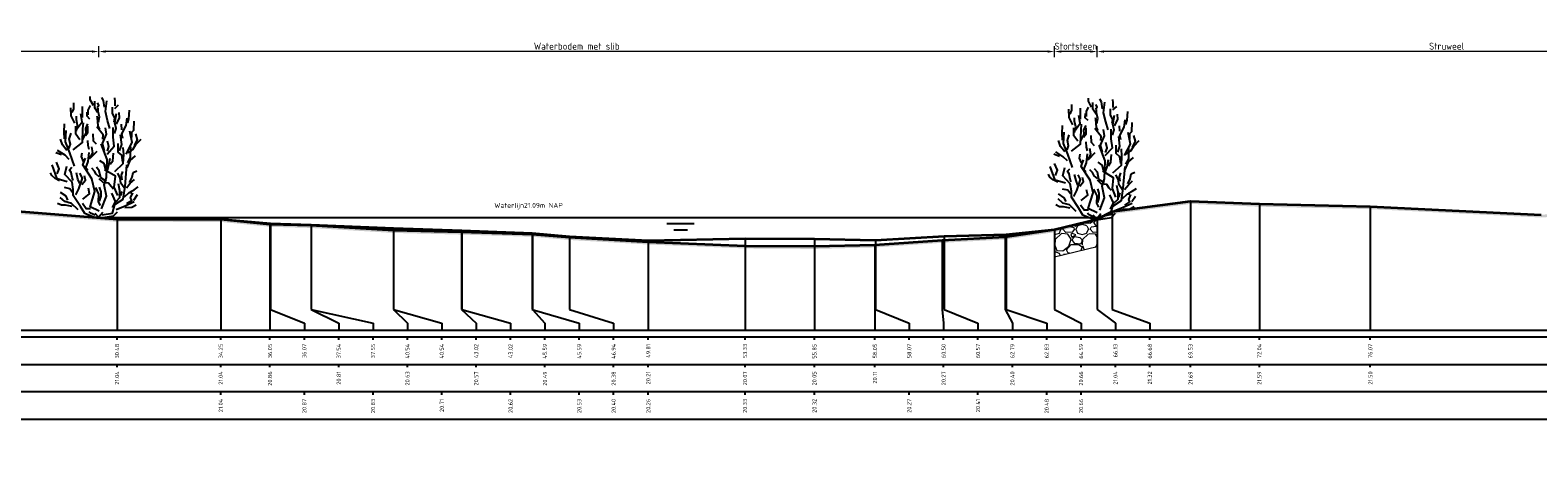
# Model space of a CAD drawing. Header units: metres. Extents: x 173015 to 189682, y 346605 to 348504.
# Tile 230 of 256: x 189089 to 189144, y 348422 to 348438. Entities that reach past the tile are written whole.
import ezdxf
from ezdxf.enums import TextEntityAlignment as Align

# ---------------------------------------------------------------- set-up
doc = ezdxf.new("R2010")
doc.units = ezdxf.units.M
doc.header["$PDMODE"] = 35
doc.header["$PDSIZE"] = 0.075
for name, color, linetype, lineweight in [('B-ME-GR-HEESTER-SD', 252, 'Continuous', 25), ('B-ME-OB-STORTSTEEN-G', 7, 'Continuous', 18), ('B-ME-OB-WATERLIJN-GD', 150, 'Continuous', 25), ('B-ME-VH-VERHARDING_BESTORTING-AD', 252, 'Continuous', 18), ('X-ME-AL-PROFIEL_HUIDIG MAAIVELD-GD', 252, 'Continuous', 0), ('X-XX-AL-DETAIL1-M-B', 252, 'Continuous', 18), ('X-XX-AL-DWARSPROFIEL_PROFIELLIJN BOVENKANT SLIB-GD', 42, 'Continuous', 35), ('X-XX-AL-DWARSPROFIEL_PROFIELLIJN MAAIVELD-GD', 8, 'Continuous', 35), ('X-XX-AL-NAP-T18', 10, 'Continuous', 18)]:
    doc.layers.add(name, color=color, linetype=linetype, lineweight=lineweight)
doc.layers.add('X-ME-AL-PROFIELRASTER-S', color=7, linetype='Continuous')
doc.styles.add('NLCS-ISO-ANNOTATIVE-T18', font='NLCS-ISO.ttf', dxfattribs={"height": 1.8})
doc.styles.add('NLCS-ISO-M100-T18', font='NLCS-ISO.ttf', dxfattribs={"height": 0.18})
doc.styles.add('NLCS-ISO-M100-T25', font='NLCS-ISO.ttf', dxfattribs={"height": 0.25})
doc.dimstyles.new('NLCS-M100-T25-PIJL_L3_H2', dxfattribs={"dimscale": 0.1, "dimtxt": 2.5, "dimasz": 2.5, "dimexe": 2, "dimexo": 2, "dimgap": 0.7, "dimtad": 1, "dimdec": 3, "dimzin": 0, "dimdsep": 46, "dimtxsty": 'NLCS-ISO-M100-T25', "dimcen": 0, "dimdle": 2, "dimclrd": 256, "dimclre": 256, "dimclrt": 256, "dimazin": 0, "dimtfac": 1, "dimtdec": 3, "dimtofl": 0, "dimtmove": 0, "dimatfit": 3, "dimfxl": 2, "dimfxlon": 1, "dimtfillclr": 256, "dimtolj": 1, "dimtzin": 0, "dimlwd": -1, "dimlwe": -1, "dimarcsym": 0})

# ---------------------------------------------------------------- blocks, each defined once
blk = doc.blocks.new('SAL-PROFIELRASTER_BALK_EIND1-D')
at = {"color": 0, "linetype": 'ByBlock', "lineweight": -2, "flags": 128}
for points in [[(0, 0), (1, 0)], [(0, -2.5), (1, -2.5)], [(0, -12.5), (1, -12.5)]]:
    blk.add_lwpolyline(points, dxfattribs=at)
blk = doc.blocks.new('SAL-PROFIELRASTER_BALK_EIND2-D')
at = {"color": 0, "linetype": 'ByBlock', "lineweight": -2}
blk.add_line((1, -12.5), (0, -12.5), dxfattribs=at)
blk = doc.blocks.new('SAL-PROFIELRASTER_BALK_DATA-D')
at = {"color": 0, "linetype": 'ByBlock', "lineweight": -2}
blk.add_lwpolyline([(0, -3.5), (0, -2.5)], dxfattribs=at)
at = {"color": 0, "linetype": 'ByBlock', "lineweight": -2, "style": 'NLCS-ISO-ANNOTATIVE-T18'}
blk.add_attdef('GETAL', text='', height=1.5, rotation=90, dxfattribs=at).set_placement((0.75, -5), align=Align.RIGHT)
blk = doc.blocks.new('SAL-PROFIELRASTER_AANHAAL-D')
at = {"color": 9, "linetype": 'ByBlock', "lineweight": -2, "flags": 128}
blk.add_lwpolyline([(0, 1), (0, 0)], dxfattribs=at)
blk = doc.blocks.new('SAL-PROFIELRASTER_AANHAAL_STAGGER-D')
at = {"color": 9, "linetype": 'ByBlock', "lineweight": -2, "flags": 128}
for points in [[(0, 0), (0, -0.25)], [(0, -0.25), (1, -0.75)], [(1, -0.75), (1, -1)]]:
    blk.add_lwpolyline(points, dxfattribs=at)
blk = doc.blocks.new('*D38')
at = {"layer": 'Defpoints', "color": 0, "transparency": 16777216}
for p in [(189091.703, 348436.972), (189091.703, 348425.999), (189126.465, 348425.569)]:
    blk.add_point(p, dxfattribs=at)
at = {"layer": 'X-XX-AL-DETAIL1-M-B', "transparency": 16777216}
for p, q in [((189091.703, 348436.772), (189091.703, 348437.172)), ((189126.465, 348436.772), (189126.465, 348437.172)), ((189126.215, 348436.972), (189091.953, 348436.972))]:
    blk.add_line(p, q, dxfattribs=at)
for points in [[(189091.953, 348437.014), (189091.953, 348436.931), (189091.703, 348436.972)], [(189126.215, 348437.014), (189126.215, 348436.931), (189126.465, 348436.972)]]:
    blk.add_solid(points, dxfattribs=at)
at = {"layer": 'X-XX-AL-DETAIL1-M-B', "transparency": 16777216, "insert": (189109.084, 348437.167), "char_height": 0.25, "attachment_point": 5, "style": 'NLCS-ISO-M100-T25'}
blk.add_mtext('\\A1;Waterbodem met slib', dxfattribs=at)
blk = doc.blocks.new('*D43')
at = {"layer": 'Defpoints', "color": 0, "transparency": 16777216}
for p in [(189126.465, 348436.972), (189126.465, 348425.569), (189128.009, 348425.944)]:
    blk.add_point(p, dxfattribs=at)
at = {"layer": 'X-XX-AL-DETAIL1-M-B', "transparency": 16777216}
for p, q in [((189126.465, 348436.772), (189126.465, 348437.172)), ((189128.009, 348436.772), (189128.009, 348437.172)), ((189127.759, 348436.972), (189126.715, 348436.972))]:
    blk.add_line(p, q, dxfattribs=at)
for points in [[(189126.715, 348437.014), (189126.715, 348436.931), (189126.465, 348436.972)], [(189127.759, 348437.014), (189127.759, 348436.931), (189128.009, 348436.972)]]:
    blk.add_solid(points, dxfattribs=at)
at = {"layer": 'X-XX-AL-DETAIL1-M-B', "transparency": 16777216, "insert": (189127.237, 348437.167), "char_height": 0.25, "attachment_point": 5, "style": 'NLCS-ISO-M100-T25'}
blk.add_mtext('\\A1;Stortsteen', dxfattribs=at)
blk = doc.blocks.new('*D51')
at = {"layer": 'Defpoints', "color": 0, "transparency": 16777216}
for p in [(189075.026, 348436.972), (189091.703, 348425.999), (189075.026, 348421.909)]:
    blk.add_point(p, dxfattribs=at)
at = {"layer": 'X-XX-AL-DETAIL1-M-B', "transparency": 16777216}
for p, q in [((189075.026, 348436.772), (189075.026, 348437.172)), ((189091.703, 348436.772), (189091.703, 348437.172)), ((189091.453, 348436.972), (189075.276, 348436.972))]:
    blk.add_line(p, q, dxfattribs=at)
for points in [[(189075.276, 348437.014), (189075.276, 348436.931), (189075.026, 348436.972)], [(189091.453, 348437.014), (189091.453, 348436.931), (189091.703, 348436.972)]]:
    blk.add_solid(points, dxfattribs=at)
at = {"layer": 'X-XX-AL-DETAIL1-M-B', "transparency": 16777216, "insert": (189083.365, 348437.167), "char_height": 0.25, "attachment_point": 5, "style": 'NLCS-ISO-M100-T25'}
blk.add_mtext('\\A1;Struweel', dxfattribs=at)
blk = doc.blocks.new('SGR-HEESTER_S01_E_ZIJ-D')
blk.add_line((-0.166, 0), (0.141, 0))
at = {"flags": 128}
for points in [[(-0.2, 4.074), (-0.317, 4.285), (-0.317, 4.402)], [(-0.881, 3.429), (-1.01, 3.698), (-1.022, 3.992)], [(-0.975, 3.816), (-0.916, 3.956), (-0.916, 4.168)], [(-0.599, 3.64), (-0.599, 3.886), (-0.599, 4.039)], [(-0.329, 3.581), (-0.434, 3.687), (-0.423, 3.839)], [(-0.387, 3.734), (-0.387, 3.91), (-0.305, 4.074)], [(-0.035, 3.816), (-0.153, 3.992), (-0.153, 4.238)], [(-0.059, 4.003), (0, 4.086), (-0.047, 4.168)], [(-0.012, 3.476), (0.023, 3.663), (-0.023, 3.863), (-0.023, 3.98)], [(0.2, 4.015), (0.164, 4.261), (0.106, 4.367)], [(0.399, 3.241), (0.317, 3.534), (0.235, 3.863), (0.282, 4.25)], [(0.552, 3.487), (0.575, 3.628), (0.493, 3.781), (0.493, 4.015)], [(0.587, 4.062), (0.587, 4.226), (0.575, 4.355)], [(0.575, 3.968), (0.716, 4.097)], [(1.045, 3.44), (1.092, 3.593), (1.115, 3.91)], [(-1.256, 2.866), (-1.268, 3.112), (-1.256, 3.405)], [(-0.933, 2.465), (-0.604, 2.728), (-0.582, 3.231), (-0.56, 3.45)], [(-0.693, 2.83), (-0.845, 3.03), (-0.845, 3.323)], [(-0.822, 3.147), (-0.775, 3.358), (-0.822, 3.558), (-0.822, 3.687)], [(-0.787, 3.241), (-0.611, 3.487), (-0.658, 3.769)], [(-0.599, 2.819), (-0.47, 3.088), (-0.481, 3.241), (-0.399, 3.405)], [(-0.493, 2.983), (-0.399, 3.1), (-0.399, 3.323)], [(0.141, 2.854), (0.153, 3.006), (-0.082, 3.3)], [(0.035, 3.217), (-0.023, 3.335), (-0.047, 3.64), (-0.059, 3.687)], [(0.564, 3.053), (0.622, 3.241), (0.575, 3.44), (0.634, 3.781)], [(0.634, 3.393), (0.751, 3.628), (0.74, 3.816)], [(0.834, 3.194), (0.822, 3.393)], [(0.869, 2.877), (0.834, 3.041), (0.986, 3.346), (1.022, 3.616)], [(1.198, 2.912), (1.198, 3.112), (1.268, 3.182), (1.28, 3.511)], [(-1.174, 2.443), (-1.327, 2.643), (-1.397, 2.854)], [(-0.889, 1.874), (-1.064, 2.356), (-1.218, 2.75), (-1.196, 3.166)], [(-1.092, 2.514), (-1.033, 2.666), (-1.08, 2.854), (-1.01, 3.065)], [(-0.352, 2.478), (-0.387, 2.619), (-0.399, 2.807)], [(-0.094, 2.666), (-0.2, 2.783), (-0.211, 3.041)], [(0.2, 2.431), (0.129, 2.69), (0.27, 3.03), (0.235, 3.264)], [(0.294, 2.312), (0.557, 2.597), (0.513, 2.925), (0.513, 3.275)], [(0.305, 2.42), (0.364, 2.584), (0.317, 2.783)], [(0.751, 2.431), (0.834, 2.654), (0.787, 3.006)], [(0.995, 2.312), (1.214, 2.728), (1.126, 3.144)], [(1.057, 2.361), (1.233, 2.478), (1.339, 2.654), (1.538, 2.854)], [(1.292, 2.619), (1.397, 2.83), (1.339, 3.041)], [(-1.362, 2.279), (-1.573, 2.361)], [(-1.08, 2.115), (-1.233, 2.267), (-1.503, 2.443)], [(-0.564, 2.044), (-0.634, 2.22), (-0.611, 2.361)], [(-0.399, 1.716), (-0.481, 1.81), (-0.387, 2.044), (-0.352, 2.373)], [(-0.341, 2.138), (-0.223, 2.361), (-0.258, 2.572)], [(-0.294, 2.185), (-0.07, 2.42)], [(0.097, 0.321), (0.272, 0.78), (0.184, 1.196), (0.272, 1.459), (0.294, 2.115), (0.075, 2.684)], [(0.411, 1.939), (0.505, 2.068), (0.528, 2.349)], [(0.579, 1.677), (0.885, 1.962), (0.907, 2.29), (0.885, 2.553)], [(0.869, 2.021), (0.834, 2.267), (0.693, 2.385), (0.693, 2.69)], [(1.022, 1.81), (1.139, 2.08), (1.327, 2.244)], [(1.045, 1.997), (1.151, 2.197), (1.162, 2.572)], [(-1.152, 1.305), (-1.524, 1.415), (-1.7, 1.918)], [(-1.515, 1.587), (-1.444, 1.775), (-1.55, 2.021)], [(-0.166, 0), (-0.517, 0.145), (-0.67, 0.408), (-0.933, 0.802), (-0.933, 1.021), (-0.977, 1.284), (-1.24, 1.568), (-1.174, 1.874)], [(-0.939, 1.352), (-0.975, 1.458), (-1.01, 1.645), (-1.069, 1.739), (-0.986, 1.833)], [(0.009, 0.233), (-0.319, 0.386), (-0.144, 0.955), (-0.254, 1.415), (-0.582, 1.918), (-0.495, 2.159)], [(0.012, 1.481), (-0.106, 1.575), (-0.164, 1.692), (-0.258, 1.798)], [(0.27, 1.317), (0.07, 1.446), (0.012, 1.704), (-0.094, 1.833)], [(0.235, 1.763), (0.188, 1.962), (0.035, 2.068)], [(0.119, 0.102), (0.491, 0.167), (0.579, 0.474), (0.885, 0.671), (0.951, 1.13), (1.017, 1.918)], [(0.688, 0.802), (0.557, 1.108), (0.601, 1.502), (0.206, 1.743)], [(0.305, 1.728), (0.364, 1.904), (0.411, 2.162)], [(0.845, 1.376), (0.822, 1.54), (0.869, 1.681)], [(1.115, 1.282), (1.209, 1.47), (1.245, 1.645), (1.374, 1.704)], [(-1.432, 1.34), (-1.597, 1.423), (-1.714, 1.528), (-1.761, 1.634)], [(-0.845, 0.824), (-0.736, 1.043), (-0.604, 1.437), (-0.692, 1.612)], [(-0.693, 1.235), (-0.763, 1.399), (-0.822, 1.622)], [(-0.622, 1.2), (-0.493, 1.364), (-0.528, 1.516)], [(0.528, 1.035), (0.446, 1.129), (0.352, 1.258), (0.153, 1.282), (0.012, 1.411)], [(0.023, 0.601), (0.082, 0.777), (0.082, 0.942), (0.023, 1.106)], [(0.622, 0.59), (0.763, 0.73), (0.763, 0.977), (0.716, 1.223)], [(0.916, 1.082), (0.798, 1.258), (0.775, 1.434), (0.681, 1.61)], [(0.998, 1.082), (1.139, 1.247), (1.292, 1.387)], [(1.139, 0.942), (1.28, 1.012), (1.432, 1.118)], [(-0.758, 0.277), (-0.999, 0.518), (-1.24, 0.583), (-1.415, 0.736)], [(-1.127, 0.637), (-1.198, 0.777), (-1.397, 0.918)], [(-0.963, 0.918), (-1.057, 1.047), (-1.256, 1.094)], [(-0.582, 0.671), (-0.341, 0.868), (-0.385, 1.065)], [(0.059, 0.437), (-0.012, 0.578), (0, 0.848), (-0.117, 1.094)], [(0.493, 0.367), (0.599, 0.59), (0.47, 0.883)], [(0.622, 0.299), (0.951, 0.43), (1.28, 0.583)], [(0.798, 0.801), (0.845, 0.953)], [(0.928, 0.754), (1.104, 0.918), (1.198, 0.918)], [(1.01, 0.508), (1.198, 0.625), (1.151, 0.719), (1.233, 0.895)], [(1.268, 0.637), (1.397, 0.836)], [(-0.975, 0.402), (-1.221, 0.449), (-1.362, 0.449), (-1.503, 0.519)], [(-0.305, 0.32), (-0.47, 0.32), (-0.599, 0.508)], [(-0.141, 0.085), (-0.305, 0.167), (-0.352, 0.214)], [(0, 0), (-0.141, 0.144)], [(-0.023, 0), (0.141, 0.203)], [(0.141, 0), (0.528, 0.062), (0.669, 0.214)], [(0.939, 0.367), (1.198, 0.379), (1.35, 0.461)]]:
    blk.add_lwpolyline(points, dxfattribs=at)
blk = doc.blocks.new('*D52')
at = {"layer": 'Defpoints', "color": 0, "transparency": 16777216}
for p in [(189128.009, 348436.972), (189128.009, 348425.944), (189153.604, 348425.939)]:
    blk.add_point(p, dxfattribs=at)
at = {"layer": 'X-XX-AL-DETAIL1-M-B', "transparency": 16777216}
for p, q in [((189128.009, 348436.772), (189128.009, 348437.172)), ((189153.604, 348436.772), (189153.604, 348437.172)), ((189153.354, 348436.972), (189128.259, 348436.972))]:
    blk.add_line(p, q, dxfattribs=at)
for points in [[(189128.259, 348437.014), (189128.259, 348436.931), (189128.009, 348436.972)], [(189153.354, 348437.014), (189153.354, 348436.931), (189153.604, 348436.972)]]:
    blk.add_solid(points, dxfattribs=at)
at = {"layer": 'X-XX-AL-DETAIL1-M-B', "transparency": 16777216, "insert": (189140.723, 348437.167), "char_height": 0.25, "attachment_point": 5, "style": 'NLCS-ISO-M100-T25'}
blk.add_mtext('\\A1;Struweel', dxfattribs=at)

msp = doc.modelspace()

# ---------------------------------------------------------------- hatches: boundary and pattern name
at = {"layer": 'B-ME-VH-VERHARDING_BESTORTING-AD'}
h = msp.add_hatch(dxfattribs=at)
h.set_pattern_fill('AVH-BESTORTING_02', color=256, scale=0.1, pattern_type=2)
h.set_pattern_definition([(228.013, (189127.18501, 348430.503756), (-7.9999982, -9.0000013), [0.134536, -13.31909]), (184.9697, (189127.095007, 348430.403756), (12.000001, 0.9999913), [0.23087, -22.855925]), (132.5104, (189126.865007, 348430.383756), (9.9999907, -11.0000087), [0.16279, -16.11603]), (267.2737, (189126.475007, 348430.133756), (0.999996, 20.0000003), [0.21024, -20.81356]), (292.8337, (189126.465007, 348429.923756), (-5.0000099, 11.9999964), [0.206155, -20.409373]), (357.2737, (189126.545007, 348429.733756), (-20.0000003, 0.999996), [0.21024, -20.81356]), (37.6942, (189126.755007, 348429.723756), (-13.00000735, -9.9999904), [0.27803, -27.52485]), (72.2553, (189126.975007, 348429.893756), (7.0000108, 21.9999962), [0.262488, -25.98632]), (121.4296, (189127.055007, 348430.143756), (-8.0000082, 12.999995), [0.21095, -20.884073]), (175.2364, (189126.94501, 348430.323756), (11.000001, -0.9999915), [0.24083, -11.80076]), (222.3974, (189126.705007, 348430.343756), (-12.00000735, -10.9999921), [0.311448, -30.833375]), (138.814, (189127.46501, 348430.12376), (-7.000003, 5.999997), [0.1063, -10.52384]), (171.469, (189127.385007, 348430.193756), (12.9999983, -2.000008), [0.202237, -20.02151]), (225, (189127.185, 348430.22376), (-2e-16, -1), [0.14142, -1.2728]), (203.199, (189127.115, 348430.34376), (5, 2.000001), [0.07616, -7.53962]), (291.801, (189127.045, 348430.31376), (-1, 3), [0.1077, -5.27746]), (30.964, (189127.085, 348430.21376), (2.999998, 2.000002), [0.17493, -5.65602]), (161.565, (189127.235, 348430.30376), (2, -1), [0.1265, -3.03579]), (16.3895, (189126.465007, 348430.313756), (10.0000022, 2.9999927), [0.1772, -17.542845]), (70.346, (189126.635007, 348430.363756), (-3.9999952, -11.000002), [0.14866, -14.71741]), (293.199, (189127.235, 348430.50376), (-2.000001, 5), [0.15232, -7.46346]), (343.6105, (189127.295007, 348430.363756), (-10.0000022, 2.9999927), [0.1772, -17.542845]), (339.444, (189126.46501, 348429.69376), (-5.000002, 1.999996), [0.17088, -8.37312]), (294.775, (189126.62501, 348429.633756), (-4.9999922, 11.0000034), [0.14318, -14.17464]), (66.801, (189127.245, 348429.50376), (2.000001, 5), [0.15232, -7.46346]), (17.354, (189127.305007, 348429.643756), (-13.000002, -3.9999945), [0.16763, -16.595424]), (69.444, (189126.75501, 348429.50376), (-1.999996, -5.000002), [0.08544, -8.45856]), (101.31, (189127.185, 348429.50376), (-0.999998, 4), [0.05099, -5.04803]), (165.964, (189127.175, 348429.55376), (3, -0.999998), [0.20616, -3.91695]), (186.009, (189126.975007, 348429.603756), (9.9999998, 0.9999993), [0.19105, -18.913923]), (303.69, (189127.085, 348430.12376), (-1, 2), [0.14422, -3.46133]), (353.1572, (189127.165007, 348430.003756), (16.9999994, -2.000008), [0.251794, -24.927563]), (60.945, (189127.41501, 348429.97376), (-4, -7.0000004), [0.10296, -10.19267]), (90, (189127.465, 348430.0638), (-1, 1), [0.06, -0.94]), (120.2564, (189126.95501, 348429.633756), (3.999995, -7.0000025), [0.138924, -13.75352]), (48.013, (189126.88501, 348429.753756), (7.9999982, 9.0000013), [0.26907, -13.18455]), (0, (189127.065, 348429.9538), (1, 1), [0.26, -0.74]), (325.305, (189127.325007, 348429.953756), (-9.9999943, 7.0000086), [0.158114, -15.653274]), (254.055, (189127.455, 348429.86376), (-1, -4), [0.1456, -7.13451]), (207.646, (189127.415007, 348429.723756), (-18.9999958, -10.0000077), [0.237065, -23.469474]), (175.426, (189127.205007, 348429.613756), (-13.0000006, 0.9999948), [0.2508, -24.829074])])
h.paths.add_polyline_path([(189128.0086, 348430.8788), (189126.465, 348430.5038), (189126.465, 348429.5038), (189128.0086, 348429.8788)])
at = {"layer": 'X-ME-AL-PROFIEL_HUIDIG MAAIVELD-GD'}
h = msp.add_hatch(dxfattribs=at)
h.set_pattern_fill('AGR-MAAIVELD', color=256, scale=0.05, pattern_type=2)
h.set_pattern_definition([(45, (2349.08703, 143.70814), (-0.25000007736, 0.25000007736), []), (45, (2349.0513, 143.74385), (0, 0.50000015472), [0.3535535, -0.3535535]), (45, (2349.0156, 143.77957), (0, 0.50000015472), [0.3535535, -0.3535535]), (45, (2348.9794, 143.81578), (0, 0.50000015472), [0.3535535, -0.3535535]), (45, (2348.94417, 143.851), (0, 0.50000015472), [0.3535535, -0.3535535]), (45, (2348.90845, 143.8867), (0, 0.50000015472), [0.3535535, -0.3535535]), (45, (2348.87274, 143.92242), (0, 0.50000015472), [0.3535535, -0.3535535]), (315, (2349.08703, 143.70814), (0.25000007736, 0.25000007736), []), (315, (2349.12274, 143.74385), (0.50000015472, -1e-16), [0.3535535, -0.3535535]), (315, (2349.15845, 143.77957), (0.50000015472, -1e-16), [0.3535535, -0.3535535]), (315, (2349.19467, 143.81578), (0.50000015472, -1e-16), [0.3535535, -0.3535535]), (315, (2349.2299, 143.851), (0.50000015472, -1e-16), [0.3535535, -0.3535535]), (315, (2349.2656, 143.8867), (0.50000015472, -1e-16), [0.3535535, -0.3535535]), (315, (2349.3013, 143.92242), (0.50000015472, -1e-16), [0.3535535, -0.3535535])])
h.paths.add_polyline_path([(189122.3732, 348430.0178), (189124.6655, 348430.1388), (189126.465, 348430.4038), (189128.0086, 348430.7788), (189128.5524, 348431.0598), (189131.408, 348431.4338), (189133.9128, 348431.3308), (189137.9491, 348431.2428), (189144.1675, 348430.9378), (189150.1566, 348431.3328), (189152.9745, 348431.0008), (189153.6042, 348430.7738), (189154.2708, 348430.6498), (189155.9524, 348430.4598), (189158.2311, 348430.1288), (189160.0665, 348429.9808), (189162.0973, 348429.7738), (189164.4239, 348429.7608), (189166.6819, 348429.6808), (189168.9508, 348429.6848), (189171.3589, 348429.6508), (189173.6829, 348429.6338), (189176.0299, 348429.5958), (189178.3422, 348429.6228), (189180.442, 348429.6138), (189182.6978, 348429.6288), (189184.9042, 348429.6228), (189187.2027, 348429.6458), (189189.8064, 348429.6518), (189192.181, 348429.7058), (189194.4866, 348429.6358), (189196.4948, 348429.7468), (189198.9828, 348429.9888), (189201.7227, 348430.0508), (189204.2062, 348429.9658), (189206.9425, 348430.0268), (189209.015, 348430.3018), (189211.4144, 348430.3878), (189215.7805, 348430.5138), (189220.946, 348430.6068), (189222.1128, 348430.8148), (189223.184, 348430.9898), (189223.184, 348431.0898), (189222.1128, 348430.9148), (189220.946, 348430.7068), (189215.7805, 348430.6138), (189211.4144, 348430.4878), (189209.015, 348430.4018), (189206.9425, 348430.1268), (189204.2062, 348430.0658), (189201.7227, 348430.1508), (189198.9828, 348430.0888), (189196.4948, 348429.8468), (189194.4866, 348429.7358), (189192.181, 348429.8058), (189189.8064, 348429.7518), (189187.2027, 348429.7458), (189184.9042, 348429.7228), (189182.6978, 348429.7288), (189180.442, 348429.7138), (189178.3422, 348429.7228), (189176.0299, 348429.6958), (189173.6829, 348429.7338), (189171.3589, 348429.7508), (189168.9508, 348429.7848), (189166.6819, 348429.7808), (189164.4239, 348429.8608), (189162.0973, 348429.8738), (189160.0665, 348430.0808), (189158.2311, 348430.2288), (189155.9524, 348430.5598), (189154.2708, 348430.7498), (189153.6042, 348430.8738), (189152.9745, 348431.1008), (189150.1566, 348431.4328), (189144.1675, 348431.0378), (189137.9491, 348431.3428), (189133.9128, 348431.4308), (189131.408, 348431.5338), (189128.5524, 348431.1598), (189128.0086, 348430.8788), (189126.465, 348430.5038), (189124.6655, 348430.2388), (189122.3732, 348430.1178), (189119.9277, 348429.9498), (189117.7287, 348429.8948), (189115.2049, 348429.9128), (189111.6839, 348430.0568), (189108.8183, 348430.2208), (189107.471, 348430.3378), (189104.8955, 348430.4168), (189102.4161, 348430.4768), (189099.42, 348430.6578), (189097.9241, 348430.6998), (189096.131, 348430.8788), (189092.3613, 348430.8818), (189086.7533, 348431.3248), (189082.3996, 348431.6478), (189078.5063, 348432.0088), (189073.1674, 348432.2838), (189069.5293, 348432.4948), (189065.6666, 348432.5318), (189061.8765, 348432.5758), (189061.8765, 348432.4758), (189065.6666, 348432.4318), (189069.5293, 348432.3948), (189073.1674, 348432.1838), (189078.5063, 348431.9088), (189082.3996, 348431.5478), (189086.7533, 348431.2248), (189092.3613, 348430.7818), (189096.131, 348430.7788), (189097.9241, 348430.5998), (189099.42, 348430.5578), (189102.4161, 348430.3768), (189104.8955, 348430.3168), (189107.471, 348430.2378), (189108.8183, 348430.1208), (189111.6839, 348429.9568), (189115.2049, 348429.8128), (189117.7287, 348429.7948), (189119.9277, 348429.8498)])

# ---------------------------------------------------------------- linework, layer by layer
at = {"layer": 'B-ME-OB-STORTSTEEN-G'}
msp.add_lwpolyline([(189128.0086, 348430.8788), (189126.465, 348430.5038), (189126.465, 348429.5038), (189128.0086, 348429.8788)], close=True, dxfattribs=at)
at = {"layer": 'B-ME-OB-WATERLIJN-GD'}
for points in [[(189091.7031, 348430.9338), (189128.115, 348430.9338)], [(189112.3589, 348430.7154), (189113.3589, 348430.7154)], [(189112.6089, 348430.491), (189113.1089, 348430.491)]]:
    msp.add_lwpolyline(points, dxfattribs=at)
at = {"layer": 'X-XX-AL-DWARSPROFIEL_PROFIELLIJN BOVENKANT SLIB-GD'}
msp.add_lwpolyline([(189096.131, 348430.8788), (189097.9426, 348430.7148), (189099.4272, 348430.6758), (189102.4172, 348430.5558), (189104.8973, 348430.4608), (189107.4646, 348430.3688), (189108.8183, 348430.2438), (189111.6839, 348430.1038), (189115.2049, 348430.1738), (189117.7287, 348430.1638), (189119.9484, 348430.1108), (189122.4504, 348430.2568), (189124.7058, 348430.3208), (189126.465, 348430.5038)], dxfattribs=at)
at = {"layer": 'X-XX-AL-DWARSPROFIEL_PROFIELLIJN MAAIVELD-GD'}
msp.add_lwpolyline([(189086.7533, 348431.3248), (189092.3613, 348430.8818), (189096.131, 348430.8788), (189097.9241, 348430.6998), (189099.42, 348430.6578), (189102.4161, 348430.4768), (189104.8955, 348430.4168), (189107.471, 348430.3378), (189108.8183, 348430.2208), (189111.6839, 348430.0568), (189115.2049, 348429.9128), (189117.7287, 348429.8948), (189119.9277, 348429.9498), (189122.3732, 348430.1178), (189124.6655, 348430.2388), (189126.465, 348430.5038), (189128.0086, 348430.8788), (189128.5524, 348431.1598), (189131.408, 348431.5338), (189133.9128, 348431.4308), (189137.9491, 348431.3428), (189144.1675, 348431.0378)], dxfattribs=at)

# ---------------------------------------------------------------- block references
at = {"layer": 'B-ME-GR-HEESTER-SD'}
for p in [(189091.7031, 348430.9338), (189128.0086, 348430.8788)]:
    msp.add_blockref('SGR-HEESTER_S01_E_ZIJ-D', p, dxfattribs=at)
at = {"layer": 'X-ME-AL-PROFIELRASTER-S'}
for p, yscale in [((189131.408, 348426.8438), 4.690000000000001), ((189128.5524, 348427.8438), 3.315999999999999), ((189133.9128, 348426.8438), 4.587), ((189137.9491, 348426.8438), 4.498999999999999), ((189092.3613, 348426.8438), 4.038), ((189096.131, 348426.8438), 4.035), ((189096.131, 348426.8438), 4.035), ((189097.9241, 348426.8438), 3.856000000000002), ((189097.9426, 348427.8438), 2.870999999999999), ((189099.42, 348427.8438), 2.814), ((189099.4272, 348427.8438), 2.832000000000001), ((189102.4161, 348427.8438), 2.632999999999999), ((189102.4172, 348427.8438), 2.712), ((189104.8955, 348427.8438), 2.573), ((189104.8973, 348427.8438), 2.617000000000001), ((189126.465, 348427.8438), 2.66), ((189126.465, 348427.8438), 2.66), ((189128.0086, 348427.8438), 3.035), ((189107.4646, 348427.8438), 2.524999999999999), ((189107.471, 348427.8438), 2.494), ((189108.8183, 348427.8438), 2.399999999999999), ((189108.8183, 348427.8438), 2.376999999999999), ((189111.6839, 348426.8438), 3.260000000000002), ((189111.6839, 348426.8438), 3.213000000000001), ((189115.2049, 348426.8438), 3.329999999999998), ((189115.2049, 348426.8438), 3.068999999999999), ((189117.7287, 348426.8438), 3.32), ((189117.7287, 348426.8438), 3.050999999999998), ((189119.9277, 348426.8438), 3.106000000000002), ((189119.9484, 348427.8438), 2.266999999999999), ((189122.3732, 348427.8438), 2.274000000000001), ((189122.4504, 348427.8438), 2.413), ((189124.6655, 348427.8438), 2.395), ((189124.7058, 348427.8438), 2.477)]:
    msp.add_blockref('SAL-PROFIELRASTER_AANHAAL-D', p, dxfattribs=dict(at, yscale=yscale))
for p, xscale, zscale in [((189097.9426, 348427.8438), 1.231554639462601, 1.231554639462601), ((189099.42, 348427.8438), 1.004106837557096, 1.004106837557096), ((189099.4272, 348427.8438), 2.246904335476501, 2.246904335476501), ((189102.4161, 348427.8438), 0.5079954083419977, 0.5079954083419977), ((189102.4172, 348427.8438), 1.756914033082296, 1.756914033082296), ((189104.8955, 348427.8438), 0.5285964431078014, 0.5285964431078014), ((189104.8973, 348427.8438), 1.776882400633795, 1.776882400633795), ((189107.4646, 348427.8438), 1.709524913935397, 1.709524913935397), ((189107.471, 348427.8438), 0.4530978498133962, 0.4530978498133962), ((189108.8183, 348427.8438), 1.605805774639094, 1.605805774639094), ((189108.8183, 348427.8438), 1.605805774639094, 1.605805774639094), ((189119.9484, 348427.8438), 1.229249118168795, 1.229249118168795), ((189122.3732, 348427.8438), 0.05440563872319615, 0.05440563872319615), ((189122.4504, 348427.8438), 1.227216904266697, 1.227216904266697), ((189124.6655, 348427.8438), 0.2621289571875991, 0.2621289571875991), ((189124.7058, 348427.8438), 1.471892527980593, 1.471892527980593), ((189126.465, 348427.8438), 0.9626473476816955, 0.9626473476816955), ((189126.465, 348427.8438), 0.9626473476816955, 0.9626473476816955), ((189128.0086, 348427.8438), 0.6690889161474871, 0.6690889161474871), ((189128.5524, 348427.8438), 1.375283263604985, 1.375283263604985)]:
    msp.add_blockref('SAL-PROFIELRASTER_AANHAAL_STAGGER-D', p, dxfattribs=dict(at, xscale=xscale, zscale=zscale))
at = {"layer": 'X-ME-AL-PROFIELRASTER-S', "xscale": 162.5575546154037, "yscale": 0.1, "zscale": 162.5575546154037}
for name, p in [('SAL-PROFIELRASTER_BALK_EIND1-D', (189061.8765, 348426.8438)), ('SAL-PROFIELRASTER_BALK_EIND2-D', (189061.8765, 348425.8438)), ('SAL-PROFIELRASTER_BALK_EIND2-D', (189061.8765, 348424.8438))]:
    msp.add_blockref(name, p, dxfattribs=at)
at = {"layer": 'X-ME-AL-PROFIELRASTER-S', "xscale": 0.1, "yscale": 0.1, "zscale": 0.1}
for p, values in [((189092.3613, 348426.8438), {'GETAL': '30.48'}), ((189096.131, 348426.8438), {'GETAL': '34.25'}), ((189096.131, 348426.8438), {'GETAL': '34.25'}), ((189097.9241, 348426.8438), {'GETAL': '36.05'}), ((189099.1741, 348426.8438), {'GETAL': '36.07'}), ((189100.4241, 348426.8438), {'GETAL': '37.54'}), ((189101.6741, 348426.8438), {'GETAL': '37.55'}), ((189102.9241, 348426.8438), {'GETAL': '40.54'}), ((189104.1741, 348426.8438), {'GETAL': '40.54'}), ((189105.4241, 348426.8438), {'GETAL': '43.02'}), ((189106.6741, 348426.8438), {'GETAL': '43.02'}), ((189107.9241, 348426.8438), {'GETAL': '45.59'}), ((189109.1741, 348426.8438), {'GETAL': '45.59'}), ((189110.4241, 348426.8438), {'GETAL': '46.94'}), ((189110.4241, 348426.8438), {'GETAL': '46.94'}), ((189111.6839, 348426.8438), {'GETAL': '49.81'}), ((189111.6839, 348426.8438), {'GETAL': '49.81'}), ((189115.2049, 348426.8438), {'GETAL': '53.33'}), ((189115.2049, 348426.8438), {'GETAL': '53.33'}), ((189117.7287, 348426.8438), {'GETAL': '55.85'}), ((189117.7287, 348426.8438), {'GETAL': '55.85'}), ((189119.9277, 348426.8438), {'GETAL': '58.05'}), ((189121.1777, 348426.8438), {'GETAL': '58.07'}), ((189122.4277, 348426.8438), {'GETAL': '60.50'}), ((189123.6777, 348426.8438), {'GETAL': '60.57'}), ((189124.9277, 348426.8438), {'GETAL': '62.79'}), ((189126.1777, 348426.8438), {'GETAL': '62.83'}), ((189127.4277, 348426.8438), {'GETAL': '64.59'}), ((189127.4277, 348426.8438), {'GETAL': '64.59'}), ((189128.6777, 348426.8438), {'GETAL': '66.13'}), ((189129.9277, 348426.8438), {'GETAL': '66.68'}), ((189131.408, 348426.8438), {'GETAL': '69.53'}), ((189133.9128, 348426.8438), {'GETAL': '72.04'}), ((189137.9491, 348426.8438), {'GETAL': '76.07'}), ((189092.3613, 348425.8438), {'GETAL': '21.04'}), ((189096.131, 348425.8438), {'GETAL': '21.04'}), ((189097.9241, 348425.8438), {'GETAL': '20.86'}), ((189100.4241, 348425.8438), {'GETAL': '20.81'}), ((189102.9241, 348425.8438), {'GETAL': '20.63'}), ((189105.4241, 348425.8438), {'GETAL': '20.57'}), ((189107.9241, 348425.8438), {'GETAL': '20.49'}), ((189110.4241, 348425.8438), {'GETAL': '20.38'}), ((189111.6839, 348425.8438), {'GETAL': '20.21'}), ((189115.2049, 348425.8438), {'GETAL': '20.07'}), ((189117.7287, 348425.8438), {'GETAL': '20.05'}), ((189119.9277, 348425.8438), {'GETAL': '20.11'}), ((189122.4277, 348425.8438), {'GETAL': '20.27'}), ((189124.9277, 348425.8438), {'GETAL': '20.40'}), ((189127.4277, 348425.8438), {'GETAL': '20.66'}), ((189128.6777, 348425.8438), {'GETAL': '21.04'}), ((189129.9277, 348425.8438), {'GETAL': '21.32'}), ((189131.408, 348425.8438), {'GETAL': '21.69'}), ((189133.9128, 348425.8438), {'GETAL': '21.59'}), ((189137.9491, 348425.8438), {'GETAL': '21.50'}), ((189096.131, 348424.8438), {'GETAL': '21.04'}), ((189099.1741, 348424.8438), {'GETAL': '20.87'}), ((189101.6741, 348424.8438), {'GETAL': '20.83'}), ((189104.1741, 348424.8438), {'GETAL': '20.71'}), ((189106.6741, 348424.8438), {'GETAL': '20.62'}), ((189109.1741, 348424.8438), {'GETAL': '20.53'}), ((189110.4241, 348424.8438), {'GETAL': '20.40'}), ((189111.6839, 348424.8438), {'GETAL': '20.26'}), ((189115.2049, 348424.8438), {'GETAL': '20.33'}), ((189117.7287, 348424.8438), {'GETAL': '20.32'}), ((189121.1777, 348424.8438), {'GETAL': '20.27'}), ((189123.6777, 348424.8438), {'GETAL': '20.41'}), ((189126.1777, 348424.8438), {'GETAL': '20.48'}), ((189127.4277, 348424.8438), {'GETAL': '20.66'})]:
    msp.add_blockref('SAL-PROFIELRASTER_BALK_DATA-D', p, dxfattribs=at).add_auto_attribs(values)

# ---------------------------------------------------------------- texts
at = {"layer": 'X-XX-AL-NAP-T18', "color": 10, "insert": (189106.0839, 348431.2342), "char_height": 0.18, "attachment_point": 7, "style": 'NLCS-ISO-M100-T18'}
msp.add_mtext_dynamic_manual_height_columns('Waterlijn21.09m NAP', width=30.867547, gutter_width=4.5, heights=[0], dxfattribs=at)

# ---------------------------------------------------------------- dimensions: what is measured, and where the dimension line sits
at = {"layer": 'X-XX-AL-DETAIL1-M-B'}
for base, p1, p2, text, picture, middle in [((189091.7031, 348436.9724), (189126.465, 348425.5686), (189091.7031, 348425.9986), 'Waterbodem met slib', '*D38', (189109.084, 348436.9724)), ((189075.0265, 348436.9724), (189091.7031, 348425.9986), (189075.0265, 348421.9086), 'Struweel', '*D51', (189083.3648, 348436.9724)), ((189126.465, 348436.9724), (189128.0086, 348425.9436), (189126.465, 348425.5686), 'Stortsteen', '*D43', (189127.2368, 348436.9724)), ((189128.0086, 348436.9724), (189153.6042, 348425.9386), (189128.0086, 348425.9436), 'Struweel', '*D52', (189140.7232, 348436.9724))]:
    dim = msp.add_linear_dim(base=base, p1=p1, p2=p2, text=text, dimstyle='NLCS-M100-T25-PIJL_L3_H2', dxfattribs=at)
    dim.commit()
    dim.dimension.update_dxf_attribs({"geometry": picture, "text_midpoint": middle, "dimtype": 160})

doc.saveas('drawing.dxf')
